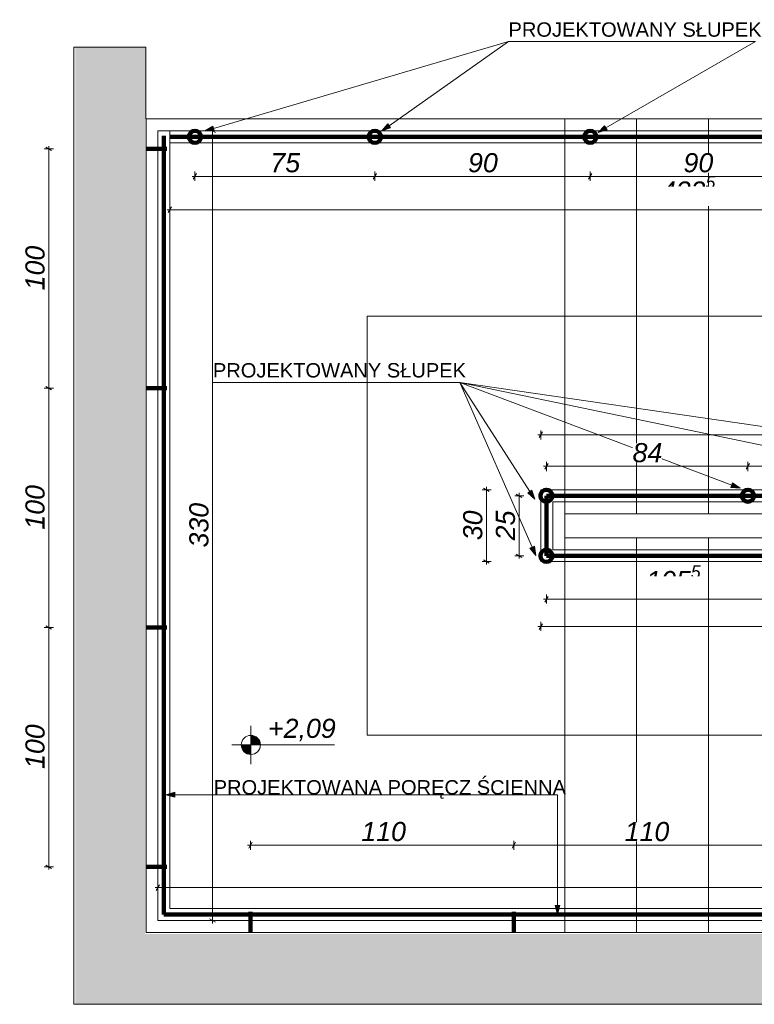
# Model space of a CAD drawing. Header units: centimetres. Extents: x 8226 to 9893, y -1051 to 949.
# Tile 14 of 18: x 8239 to 8546, y 537 to 949. Entities that reach past the tile are written whole.
import ezdxf

# ---------------------------------------------------------------- set-up
doc = ezdxf.new("R2010")
doc.units = ezdxf.units.CM
doc.header["$LTSCALE"] = 0.1
doc.header["$MEASUREMENT"] = 0
doc.linetypes.add('Wipeout_Contour', pattern=[1000, 0, -1000])
for name, color, linetype in [('3_linii 2D .K_IR', 7, 'Continuous'), ('3_opisy.K_IR', 7, 'Continuous'), ('3_wypełnienia.K_IR', 7, 'Continuous'), ('5_wymiary.K_IR', 7, 'Continuous')]:
    doc.layers.add(name, color=color, linetype=linetype)
doc.styles.add('GENERATED_STYLE_1', font='txt')
doc.styles.add('GENERATED_STYLE_2', font='txt')
doc.dimstyles.new('GENERATED_STYLE__1', dxfattribs={"dimtxt": 8, "dimasz": 1.835749, "dimexe": 0.18, "dimexo": 2, "dimgap": 0.09, "dimtad": 1, "dimtih": 1, "dimtoh": 1, "dimdec": 0, "dimzin": 0, "dimdsep": 46, "dimtxsty": 'GENERATED_STYLE_1', "dimblk": 'ARROWHEAD_2', "dimblk1": 'ARROWHEAD_2', "dimblk2": 'ARROWHEAD_2', "dimcen": 0.09, "dimclrd": 7, "dimclre": 7, "dimclrt": 7, "dimadec": 1, "dimazin": 0, "dimtfac": 1, "dimtdec": 4, "dimtmove": 0, "dimatfit": 3, "dimfxl": 1, "dimtolj": 1, "dimtzin": 0, "dimarcsym": 0})
doc.dimstyles.new('GENERATED_STYLE__2', dxfattribs={"dimtxt": 8, "dimasz": 1.835749, "dimexe": 0.18, "dimexo": 2, "dimgap": 0.09, "dimtad": 1, "dimdec": 0, "dimzin": 0, "dimdsep": 46, "dimtxsty": 'GENERATED_STYLE_1', "dimblk": 'ARROWHEAD_2', "dimblk1": 'ARROWHEAD_2', "dimblk2": 'ARROWHEAD_2', "dimcen": 0.09, "dimclrd": 7, "dimclre": 7, "dimclrt": 7, "dimadec": 1, "dimazin": 0, "dimtfac": 1, "dimtdec": 4, "dimtmove": 0, "dimatfit": 3, "dimfxl": 1, "dimtolj": 1, "dimtzin": 0, "dimarcsym": 0})

# ---------------------------------------------------------------- blocks, each defined once
blk = doc.blocks.new('Linia_1_2', base_point=(8300.2, 624.72))
at = {"layer": '3_linii 2D .K_IR', "linetype": 'Continuous', "lineweight": 0, "true_color": 0x000000}
blk.add_hatch(color=18, dxfattribs=at).paths.add_polyline_path([(8300.2, 624.72), (8303.94, 623.72), (8303.94, 625.72)])
at = {"layer": '3_linii 2D .K_IR', "color": 7, "linetype": 'Continuous', "lineweight": 0}
for p, q in [((8300.2, 624.72), (8303.94, 625.72)), ((8303.94, 625.72), (8303.94, 623.72)), ((8300.2, 624.72), (8303.94, 623.72)), ((8303.94, 624.72), (8463.8, 624.72))]:
    blk.add_line(p, q, dxfattribs=at)
blk = doc.blocks.new('Linia_2_2', base_point=(8463.8, 624.72))
at = {"layer": '3_linii 2D .K_IR', "linetype": 'Continuous', "lineweight": 0, "true_color": 0x000000}
blk.add_hatch(color=18, dxfattribs=at).paths.add_polyline_path([(8463.8, 574.63), (8464.8, 578.36), (8462.8, 578.36)])
at = {"layer": '3_linii 2D .K_IR', "color": 7, "linetype": 'Continuous', "lineweight": 0}
for p, q in [((8463.8, 624.72), (8463.8, 578.36)), ((8463.8, 574.63), (8462.8, 578.36)), ((8462.8, 578.36), (8464.8, 578.36)), ((8463.8, 574.63), (8464.8, 578.36))]:
    blk.add_line(p, q, dxfattribs=at)
blk = doc.blocks.new('Linia_5_2', base_point=(8546.52, 939.43))
at = {"layer": '3_linii 2D .K_IR', "linetype": 'Continuous', "lineweight": 0, "true_color": 0x000000}
blk.add_hatch(color=18, dxfattribs=at).paths.add_polyline_path([(8480.75, 901.51), (8484.48, 902.51), (8483.48, 904.24)])
at = {"layer": '3_linii 2D .K_IR', "color": 7, "linetype": 'Continuous', "lineweight": 0}
for p, q in [((8546.52, 939.43), (8483.98, 903.38)), ((8480.75, 901.51), (8483.48, 904.24)), ((8480.75, 901.51), (8484.48, 902.51)), ((8483.48, 904.24), (8484.48, 902.51))]:
    blk.add_line(p, q, dxfattribs=at)
blk = doc.blocks.new('Linia_6_2', base_point=(8443.33, 939.43))
at = {"layer": '3_linii 2D .K_IR', "linetype": 'Continuous', "lineweight": 0, "true_color": 0x000000}
blk.add_hatch(color=18, dxfattribs=at).paths.add_polyline_path([(8390.39, 902.14), (8394.01, 903.47), (8392.86, 905.1)])
at = {"layer": '3_linii 2D .K_IR', "color": 7, "linetype": 'Continuous', "lineweight": 0}
for p, q in [((8443.33, 939.43), (8393.44, 904.29)), ((8390.39, 902.14), (8392.86, 905.1)), ((8390.39, 902.14), (8394.01, 903.47)), ((8392.86, 905.1), (8394.01, 903.47))]:
    blk.add_line(p, q, dxfattribs=at)
blk = doc.blocks.new('Linia_7_2', base_point=(8443.33, 939.43))
at = {"layer": '3_linii 2D .K_IR', "linetype": 'Continuous', "lineweight": 0, "true_color": 0x000000}
blk.add_hatch(color=18, dxfattribs=at).paths.add_polyline_path([(8316.52, 902.14), (8320.38, 902.23), (8319.81, 904.15)])
at = {"layer": '3_linii 2D .K_IR', "color": 7, "linetype": 'Continuous', "lineweight": 0}
for p, q in [((8443.33, 939.43), (8320.1, 903.19)), ((8316.52, 902.14), (8319.81, 904.15)), ((8316.52, 902.14), (8320.38, 902.23)), ((8319.81, 904.15), (8320.38, 902.23))]:
    blk.add_line(p, q, dxfattribs=at)
blk = doc.blocks.new('Linia_16_2', base_point=(8423.05, 797.03))
at = {"layer": '3_linii 2D .K_IR', "linetype": 'Continuous', "lineweight": 0, "true_color": 0x000000}
blk.add_hatch(color=18, dxfattribs=at).paths.add_polyline_path([(8454.29, 748.25), (8453.12, 751.93), (8451.43, 750.85)])
at = {"layer": '3_linii 2D .K_IR', "color": 7, "linetype": 'Continuous', "lineweight": 0}
for p, q in [((8423.05, 797.03), (8452.27, 751.39)), ((8451.43, 750.85), (8453.12, 751.93)), ((8454.29, 748.25), (8451.43, 750.85)), ((8454.29, 748.25), (8453.12, 751.93))]:
    blk.add_line(p, q, dxfattribs=at)
blk = doc.blocks.new('Linia_17_2', base_point=(8423.05, 797.03))
at = {"layer": '3_linii 2D .K_IR', "linetype": 'Continuous', "lineweight": 0, "true_color": 0x000000}
blk.add_hatch(color=18, dxfattribs=at).paths.add_polyline_path([(8454.7, 724.7), (8454.12, 728.52), (8452.29, 727.72)])
at = {"layer": '3_linii 2D .K_IR', "color": 7, "linetype": 'Continuous', "lineweight": 0}
for p, q in [((8423.05, 797.03), (8453.2, 728.12)), ((8452.29, 727.72), (8454.12, 728.52)), ((8454.7, 724.7), (8454.12, 728.52)), ((8454.7, 724.7), (8452.29, 727.72))]:
    blk.add_line(p, q, dxfattribs=at)
blk = doc.blocks.new('Linia_20_2', base_point=(8423.05, 797.03))
at = {"layer": '3_linii 2D .K_IR', "linetype": 'Continuous', "lineweight": 0, "true_color": 0x000000}
blk.add_hatch(color=18, dxfattribs=at).paths.add_polyline_path([(8540.06, 752.79), (8536.92, 755.04), (8536.22, 753.17)])
at = {"layer": '3_linii 2D .K_IR', "color": 7, "linetype": 'Continuous', "lineweight": 0}
for p, q in [((8423.05, 797.03), (8536.57, 754.11)), ((8536.22, 753.17), (8536.92, 755.04)), ((8540.06, 752.79), (8536.22, 753.17)), ((8540.06, 752.79), (8536.92, 755.04))]:
    blk.add_line(p, q, dxfattribs=at)
blk = doc.blocks.new('Linia_21_2', base_point=(8423.05, 797.03))
at = {"layer": '3_linii 2D .K_IR', "linetype": 'Continuous', "lineweight": 0, "true_color": 0x000000}
blk.add_hatch(color=18, dxfattribs=at).paths.add_polyline_path([(8631.52, 753.57), (8628.07, 755.32), (8627.66, 753.36)])
at = {"layer": '3_linii 2D .K_IR', "color": 7, "linetype": 'Continuous', "lineweight": 0}
for p, q in [((8423.05, 797.03), (8627.87, 754.34)), ((8627.66, 753.36), (8628.07, 755.32)), ((8631.52, 753.57), (8627.66, 753.36)), ((8631.52, 753.57), (8628.07, 755.32))]:
    blk.add_line(p, q, dxfattribs=at)
blk = doc.blocks.new('Linia_22_2', base_point=(8423.05, 797.03))
at = {"layer": '3_linii 2D .K_IR', "linetype": 'Continuous', "lineweight": 0, "true_color": 0x000000}
blk.add_hatch(color=18, dxfattribs=at).paths.add_polyline_path([(8720.93, 753.4), (8717.38, 754.93), (8717.09, 752.95)])
at = {"layer": '3_linii 2D .K_IR', "color": 7, "linetype": 'Continuous', "lineweight": 0}
for p, q in [((8423.05, 797.03), (8717.24, 753.94)), ((8717.09, 752.95), (8717.38, 754.93)), ((8720.93, 753.4), (8717.09, 752.95)), ((8720.93, 753.4), (8717.38, 754.93))]:
    blk.add_line(p, q, dxfattribs=at)
blk = doc.blocks.new('*D108')
at = {"layer": '5_wymiary.K_IR', "color": 7, "linetype": 'Continuous', "lineweight": 0}
for p, q in [((8312.35, 881.31), (8312.35, 885.12)), ((8387.5, 881.31), (8387.5, 885.12)), ((8311.17, 883.12), (8312.35, 883.12)), ((8313.05, 884.33), (8311.66, 881.91)), ((8312.35, 883.12), (8387.5, 883.12)), ((8388.19, 884.33), (8386.8, 881.91))]:
    blk.add_line(p, q, dxfattribs=at)
at = {"color": 254, "linetype": 'Wipeout_Contour', "lineweight": 0, "ltscale": 33588.350937}
blk.add_wipeout([(8343.85, 884.72), (8356, 884.72), (8356, 892.72), (8343.85, 892.72)], dxfattribs=at).dxf.layer = '5_wymiary.K_IR'
at = {"layer": '5_wymiary.K_IR', "color": 7, "lineweight": 0, "insert": (8343.85, 884.72), "char_height": 8, "attachment_point": 7, "style": 'GENERATED_STYLE_1'}
blk.add_mtext('\\A1;{\\pql;\\fArial|b0|i1|c238|p38;75}', dxfattribs=at)
blk = doc.blocks.new('ARROWHEAD_2')
at = {"color": 0, "linetype": 'Continuous', "lineweight": 0}
for p, q in [((0, 0), (-1, 0)), ((-0.38, -0.66), (0.38, 0.66))]:
    blk.add_line(p, q, dxfattribs=at)
blk = doc.blocks.new('*D110')
at = {"layer": '5_wymiary.K_IR', "color": 7, "linetype": 'Continuous', "lineweight": 0}
for p, q in [((8387.5, 881.31), (8387.5, 885.12)), ((8477.5, 881.31), (8477.5, 885.12)), ((8388.19, 884.33), (8386.8, 881.91)), ((8387.5, 883.12), (8477.5, 883.12)), ((8478.19, 884.33), (8476.8, 881.91))]:
    blk.add_line(p, q, dxfattribs=at)
at = {"color": 254, "linetype": 'Wipeout_Contour', "lineweight": 0, "ltscale": 33916.802569}
blk.add_wipeout([(8426.43, 884.72), (8438.57, 884.72), (8438.57, 892.72), (8426.43, 892.72)], dxfattribs=at).dxf.layer = '5_wymiary.K_IR'
at = {"layer": '5_wymiary.K_IR', "color": 7, "lineweight": 0, "insert": (8426.43, 884.72), "char_height": 8, "attachment_point": 7, "style": 'GENERATED_STYLE_1'}
blk.add_mtext('\\A1;{\\pql;\\fArial|b0|i1|c238|p38;90}', dxfattribs=at)
blk = doc.blocks.new('*D111')
at = {"layer": '5_wymiary.K_IR', "color": 7, "linetype": 'Continuous', "lineweight": 0}
for p, q in [((8477.5, 881.31), (8477.5, 885.12)), ((8567.5, 881.31), (8567.5, 885.12)), ((8478.19, 884.33), (8476.8, 881.91)), ((8477.5, 883.12), (8567.5, 883.12)), ((8568.19, 884.33), (8566.8, 881.91))]:
    blk.add_line(p, q, dxfattribs=at)
at = {"color": 254, "linetype": 'Wipeout_Contour', "lineweight": 0, "ltscale": 34274.840458}
blk.add_wipeout([(8516.43, 884.72), (8528.57, 884.72), (8528.57, 892.72), (8516.43, 892.72)], dxfattribs=at).dxf.layer = '5_wymiary.K_IR'
at = {"layer": '5_wymiary.K_IR', "color": 7, "lineweight": 0, "insert": (8516.43, 884.72), "char_height": 8, "attachment_point": 7, "style": 'GENERATED_STYLE_1'}
blk.add_mtext('\\A1;{\\pql;\\fArial|b0|i1|c238|p38;90}', dxfattribs=at)
blk = doc.blocks.new('*D113')
at = {"layer": '5_wymiary.K_IR', "color": 7, "linetype": 'Continuous', "lineweight": 0}
for p, q in [((8457.96, 761.95), (8459.14, 761.95)), ((8459.84, 763.16), (8458.45, 760.74)), ((8459.14, 759.95), (8459.14, 763.76)), ((8459.14, 761.95), (8543.33, 761.95)), ((8544.02, 763.16), (8542.63, 760.74)), ((8543.33, 759.95), (8543.33, 763.76))]:
    blk.add_line(p, q, dxfattribs=at)
at = {"color": 254, "linetype": 'Wipeout_Contour', "lineweight": 0, "ltscale": 34143.261306}
blk.add_wipeout([(8495.16, 763.55), (8507.31, 763.55), (8507.31, 771.55), (8495.16, 771.55)], dxfattribs=at).dxf.layer = '5_wymiary.K_IR'
at = {"layer": '5_wymiary.K_IR', "color": 7, "lineweight": 0, "insert": (8495.16, 763.55), "char_height": 8, "attachment_point": 7, "style": 'GENERATED_STYLE_1'}
blk.add_mtext('\\A1;{\\pql;\\fArial|b0|i1|c238|p38;84}', dxfattribs=at)
blk = doc.blocks.new('*D114')
at = {"layer": '5_wymiary.K_IR', "color": 7, "linetype": 'Continuous', "lineweight": 0}
for p, q in [((8544.02, 763.16), (8542.63, 760.74)), ((8543.33, 759.95), (8543.33, 763.76)), ((8543.33, 761.95), (8633.33, 761.95)), ((8634.02, 763.16), (8632.63, 760.74)), ((8633.33, 759.95), (8633.33, 763.76))]:
    blk.add_line(p, q, dxfattribs=at)
at = {"color": 254, "linetype": 'Wipeout_Contour', "lineweight": 0, "ltscale": 34490.227754}
blk.add_wipeout([(8582.25, 763.55), (8594.4, 763.55), (8594.4, 771.55), (8582.25, 771.55)], dxfattribs=at).dxf.layer = '5_wymiary.K_IR'
at = {"layer": '5_wymiary.K_IR', "color": 7, "lineweight": 0, "insert": (8582.25, 763.55), "char_height": 8, "attachment_point": 7, "style": 'GENERATED_STYLE_1'}
blk.add_mtext('\\A1;{\\pql;\\fArial|b0|i1|c238|p38;90}', dxfattribs=at)
blk = doc.blocks.new('*D117')
at = {"layer": '5_wymiary.K_IR', "color": 7, "linetype": 'Continuous', "lineweight": 0}
for p, q in [((8459.14, 704.58), (8459.14, 708.39)), ((8564.76, 704.58), (8564.76, 708.39)), ((8457.96, 706.39), (8459.14, 706.39)), ((8459.84, 707.6), (8458.45, 705.18)), ((8459.14, 706.39), (8564.76, 706.39)), ((8565.46, 707.6), (8564.07, 705.18))]:
    blk.add_line(p, q, dxfattribs=at)
at = {"layer": '5_wymiary.K_IR', "color": 7, "lineweight": 0, "insert": (8500.84, 707.86), "char_height": 8, "attachment_point": 7, "style": 'GENERATED_STYLE_1'}
blk.add_mtext('\\A1;{\\pql;\\fArial|b0|i1|c238|p38;105\\fArial|b0|i1|c238|p38;\\A1{\\H.66x;\\S5^  ;}}', dxfattribs=at)
at = {"color": 254, "linetype": 'Wipeout_Contour', "lineweight": 0, "ltscale": 34166.722999}
blk.add_wipeout([(8500.84, 707.99), (8523.06, 707.99), (8523.06, 715.99), (8500.84, 715.99)], dxfattribs=at).dxf.layer = '5_wymiary.K_IR'
blk = doc.blocks.new('*D123')
at = {"layer": '5_wymiary.K_IR', "color": 7, "linetype": 'Continuous', "lineweight": 0}
for p, q in [((8295.68, 585.89), (8296.86, 585.89)), ((8297.56, 587.09), (8296.16, 584.68)), ((8296.86, 583.89), (8296.86, 587.7)), ((8296.86, 585.89), (8909.12, 585.89)), ((8908.42, 584.68), (8909.82, 587.09)), ((8909.12, 583.89), (8909.12, 587.7)), ((8909.12, 585.89), (8910.3, 585.89))]:
    blk.add_line(p, q, dxfattribs=at)
at = {"layer": '5_wymiary.K_IR', "color": 7, "lineweight": 0, "insert": (8591.88, 587.35), "char_height": 8, "attachment_point": 7, "style": 'GENERATED_STYLE_1'}
blk.add_mtext('\\A1;{\\pql;\\fArial|b0|i1|c238|p38;612\\fArial|b0|i1|c238|p38;\\A1{\\H.66x;\\S5^  ;}}', dxfattribs=at)
at = {"color": 254, "linetype": 'Wipeout_Contour', "lineweight": 0, "ltscale": 34493.203414}
blk.add_wipeout([(8591.88, 587.49), (8614.1, 587.49), (8614.1, 595.49), (8591.88, 595.49)], dxfattribs=at).dxf.layer = '5_wymiary.K_IR'
blk = doc.blocks.new('*D126')
at = {"layer": '5_wymiary.K_IR', "color": 7, "linetype": 'Continuous', "lineweight": 0}
for p, q in [((8300.71, 869.18), (8301.89, 869.18)), ((8302.59, 870.39), (8301.19, 867.97)), ((8301.89, 867.37), (8301.89, 871.18)), ((8301.89, 869.18), (8734.3, 869.18)), ((8733.61, 867.97), (8735, 870.39)), ((8734.3, 867.37), (8734.3, 871.18)), ((8734.3, 869.18), (8735.49, 869.18))]:
    blk.add_line(p, q, dxfattribs=at)
at = {"layer": '5_wymiary.K_IR', "color": 7, "lineweight": 0, "insert": (8506.99, 870.65), "char_height": 8, "attachment_point": 7, "style": 'GENERATED_STYLE_1'}
blk.add_mtext('\\A1;{\\pql;\\fArial|b0|i1|c238|p38;432\\fArial|b0|i1|c238|p38;\\A1{\\H.66x;\\S5^  ;}}', dxfattribs=at)
at = {"color": 254, "linetype": 'Wipeout_Contour', "lineweight": 0, "ltscale": 34251.597043}
blk.add_wipeout([(8506.99, 870.78), (8529.21, 870.78), (8529.21, 878.78), (8506.99, 878.78)], dxfattribs=at).dxf.layer = '5_wymiary.K_IR'
blk = doc.blocks.new('*D127')
at = {"layer": '5_wymiary.K_IR', "color": 7, "linetype": 'Continuous', "lineweight": 0}
for p, q in [((8434.1, 752.14), (8434.1, 753.32)), ((8436.1, 752.14), (8432.29, 752.14)), ((8435.31, 751.44), (8432.9, 752.83)), ((8434.1, 722.13), (8434.1, 752.14)), ((8436.1, 722.13), (8432.29, 722.13)), ((8432.9, 722.83), (8435.31, 721.43)), ((8434.1, 720.95), (8434.1, 722.13))]:
    blk.add_line(p, q, dxfattribs=at)
at = {"color": 254, "linetype": 'Wipeout_Contour', "lineweight": 0, "ltscale": 33842.717826}
blk.add_wipeout([(8432.5, 731.06), (8432.5, 743.21), (8424.5, 743.21), (8424.5, 731.06)], dxfattribs=at).dxf.layer = '5_wymiary.K_IR'
at = {"layer": '5_wymiary.K_IR', "color": 7, "lineweight": 0, "insert": (8432.5, 731.06), "char_height": 8, "attachment_point": 7, "rotation": 90, "style": 'GENERATED_STYLE_1'}
blk.add_mtext('\\A1;{\\pql;\\fArial|b0|i1|c238|p38;30}', dxfattribs=at)
blk = doc.blocks.new('*D128')
at = {"layer": '5_wymiary.K_IR', "color": 7, "linetype": 'Continuous', "lineweight": 0}
for p, q in [((8321.53, 902.14), (8317.72, 902.14)), ((8320.93, 901.44), (8318.51, 902.83)), ((8319.72, 902.14), (8319.72, 903.32)), ((8319.72, 572.13), (8319.72, 902.14)), ((8321.53, 572.13), (8317.72, 572.13)), ((8318.51, 572.83), (8320.93, 571.43)), ((8319.72, 570.95), (8319.72, 572.13))]:
    blk.add_line(p, q, dxfattribs=at)
at = {"color": 254, "linetype": 'Wipeout_Contour', "lineweight": 0, "ltscale": 33386.955938}
blk.add_wipeout([(8318.12, 728.03), (8318.12, 746.24), (8310.12, 746.24), (8310.12, 728.03)], dxfattribs=at).dxf.layer = '5_wymiary.K_IR'
at = {"layer": '5_wymiary.K_IR', "color": 7, "lineweight": 0, "insert": (8318.12, 728.03), "char_height": 8, "attachment_point": 7, "rotation": 90, "style": 'GENERATED_STYLE_1'}
blk.add_mtext('\\A1;{\\pql;\\fArial|b0|i1|c238|p38;330}', dxfattribs=at)
blk = doc.blocks.new('*D170')
at = {"layer": '5_wymiary.K_IR', "color": 7, "linetype": 'Continuous', "lineweight": 0}
for p, q in [((8457.5, 696.16), (8456.11, 693.75)), ((8456.8, 693.14), (8456.8, 696.95)), ((8746.11, 693.75), (8747.5, 696.16)), ((8746.8, 693.14), (8746.8, 696.95)), ((8455.62, 694.95), (8456.8, 694.95)), ((8456.8, 694.95), (8746.8, 694.95)), ((8746.8, 694.95), (8747.99, 694.95))]:
    blk.add_line(p, q, dxfattribs=at)
at = {"color": 254, "linetype": 'Wipeout_Contour', "lineweight": 0, "ltscale": 34521.143482}
blk.add_wipeout([(8592.7, 696.55), (8610.91, 696.55), (8610.91, 704.55), (8592.7, 704.55)], dxfattribs=at).dxf.layer = '5_wymiary.K_IR'
at = {"layer": '5_wymiary.K_IR', "color": 7, "lineweight": 0, "insert": (8592.7, 696.55), "char_height": 8, "attachment_point": 7, "style": 'GENERATED_STYLE_1'}
blk.add_mtext('\\A1;{\\pql;\\fArial|b0|i1|c238|p38;290}', dxfattribs=at)
blk = doc.blocks.new('*D171')
at = {"layer": '5_wymiary.K_IR', "color": 7, "linetype": 'Continuous', "lineweight": 0}
for p, q in [((8449.75, 749.63), (8445.94, 749.63)), ((8448.96, 748.93), (8446.54, 750.33)), ((8447.75, 749.63), (8447.75, 750.81)), ((8447.75, 724.55), (8447.75, 749.63)), ((8449.75, 724.55), (8445.94, 724.55)), ((8446.54, 725.25), (8448.96, 723.86)), ((8447.75, 723.37), (8447.75, 724.55))]:
    blk.add_line(p, q, dxfattribs=at)
at = {"color": 254, "linetype": 'Wipeout_Contour', "lineweight": 0, "ltscale": 33897.077773}
blk.add_wipeout([(8446.15, 731.02), (8446.15, 743.16), (8438.15, 743.16), (8438.15, 731.02)], dxfattribs=at).dxf.layer = '5_wymiary.K_IR'
at = {"layer": '5_wymiary.K_IR', "color": 7, "lineweight": 0, "insert": (8446.15, 731.02), "char_height": 8, "attachment_point": 7, "rotation": 90, "style": 'GENERATED_STYLE_1'}
blk.add_mtext('\\A1;{\\pql;\\fArial|b0|i1|c238|p38;25}', dxfattribs=at)
blk = doc.blocks.new('*D172')
at = {"layer": '5_wymiary.K_IR', "color": 7, "linetype": 'Continuous', "lineweight": 0}
for p, q in [((8455.62, 775.17), (8456.8, 775.17)), ((8457.5, 776.38), (8456.11, 773.96)), ((8456.8, 773.17), (8456.8, 776.98)), ((8456.8, 775.17), (8746.8, 775.17)), ((8746.11, 773.96), (8747.5, 776.38)), ((8746.8, 773.17), (8746.8, 776.98)), ((8746.8, 775.17), (8747.99, 775.17))]:
    blk.add_line(p, q, dxfattribs=at)
at = {"color": 254, "linetype": 'Wipeout_Contour', "lineweight": 0, "ltscale": 34548.668953}
blk.add_wipeout([(8592.7, 776.77), (8610.91, 776.77), (8610.91, 784.77), (8592.7, 784.77)], dxfattribs=at).dxf.layer = '5_wymiary.K_IR'
at = {"layer": '5_wymiary.K_IR', "color": 7, "lineweight": 0, "insert": (8592.7, 776.77), "char_height": 8, "attachment_point": 7, "style": 'GENERATED_STYLE_1'}
blk.add_mtext('\\A1;{\\pql;\\fArial|b0|i1|c238|p38;290}', dxfattribs=at)
blk = doc.blocks.new('*D173')
at = {"layer": '5_wymiary.K_IR', "color": 7, "linetype": 'Continuous', "lineweight": 0}
for p, q in [((8253.27, 694.59), (8249.45, 694.59)), ((8250.06, 695.29), (8252.47, 693.89)), ((8251.27, 594.59), (8251.27, 694.59)), ((8253.27, 594.59), (8249.45, 594.59)), ((8250.06, 595.29), (8252.47, 593.89)), ((8251.27, 593.41), (8251.27, 594.59))]:
    blk.add_line(p, q, dxfattribs=at)
at = {"color": 254, "linetype": 'Wipeout_Contour', "lineweight": 0, "ltscale": 33083.30631}
blk.add_wipeout([(8249.67, 635.48), (8249.67, 653.7), (8241.67, 653.7), (8241.67, 635.48)], dxfattribs=at).dxf.layer = '5_wymiary.K_IR'
at = {"layer": '5_wymiary.K_IR', "color": 7, "lineweight": 0, "insert": (8249.67, 635.48), "char_height": 8, "attachment_point": 7, "rotation": 90, "style": 'GENERATED_STYLE_1'}
blk.add_mtext('\\A1;{\\pql;\\fArial|b0|i1|c238|p38;100}', dxfattribs=at)
blk = doc.blocks.new('*D174')
at = {"layer": '5_wymiary.K_IR', "color": 7, "linetype": 'Continuous', "lineweight": 0}
for p, q in [((8253.27, 794.59), (8249.45, 794.59)), ((8250.06, 795.29), (8252.47, 793.89)), ((8251.27, 694.59), (8251.27, 794.59)), ((8253.27, 694.59), (8249.45, 694.59)), ((8250.06, 695.29), (8252.47, 693.89))]:
    blk.add_line(p, q, dxfattribs=at)
at = {"color": 254, "linetype": 'Wipeout_Contour', "lineweight": 0, "ltscale": 33116.881475}
blk.add_wipeout([(8249.67, 735.48), (8249.67, 753.7), (8241.67, 753.7), (8241.67, 735.48)], dxfattribs=at).dxf.layer = '5_wymiary.K_IR'
at = {"layer": '5_wymiary.K_IR', "color": 7, "lineweight": 0, "insert": (8249.67, 735.48), "char_height": 8, "attachment_point": 7, "rotation": 90, "style": 'GENERATED_STYLE_1'}
blk.add_mtext('\\A1;{\\pql;\\fArial|b0|i1|c238|p38;100}', dxfattribs=at)
blk = doc.blocks.new('*D175')
at = {"layer": '5_wymiary.K_IR', "color": 7, "linetype": 'Continuous', "lineweight": 0}
for p, q in [((8253.27, 894.59), (8249.45, 894.59)), ((8252.47, 893.89), (8250.06, 895.29)), ((8251.27, 894.59), (8251.27, 895.77)), ((8251.27, 794.59), (8251.27, 894.59)), ((8253.27, 794.59), (8249.45, 794.59)), ((8250.06, 795.29), (8252.47, 793.89))]:
    blk.add_line(p, q, dxfattribs=at)
at = {"color": 254, "linetype": 'Wipeout_Contour', "lineweight": 0, "ltscale": 33155.248763}
blk.add_wipeout([(8249.67, 835.48), (8249.67, 853.7), (8241.67, 853.7), (8241.67, 835.48)], dxfattribs=at).dxf.layer = '5_wymiary.K_IR'
at = {"layer": '5_wymiary.K_IR', "color": 7, "lineweight": 0, "insert": (8249.67, 835.48), "char_height": 8, "attachment_point": 7, "rotation": 90, "style": 'GENERATED_STYLE_1'}
blk.add_mtext('\\A1;{\\pql;\\fArial|b0|i1|c238|p38;100}', dxfattribs=at)
blk = doc.blocks.new('*D176')
at = {"layer": '5_wymiary.K_IR', "color": 7, "linetype": 'Continuous', "lineweight": 0}
for p, q in [((8335.55, 601.63), (8335.55, 605.44)), ((8445.55, 601.63), (8445.55, 605.44)), ((8334.37, 603.63), (8335.55, 603.63)), ((8336.25, 604.84), (8334.86, 602.42)), ((8335.55, 603.63), (8445.55, 603.63)), ((8446.25, 604.84), (8444.86, 602.42))]:
    blk.add_line(p, q, dxfattribs=at)
at = {"color": 254, "linetype": 'Wipeout_Contour', "lineweight": 0, "ltscale": 33650.574498}
blk.add_wipeout([(8381.85, 605.23), (8399.26, 605.23), (8399.26, 613.23), (8381.85, 613.23)], dxfattribs=at).dxf.layer = '5_wymiary.K_IR'
at = {"layer": '5_wymiary.K_IR', "color": 7, "lineweight": 0, "insert": (8381.85, 605.23), "char_height": 8, "attachment_point": 7, "style": 'GENERATED_STYLE_1'}
blk.add_mtext('\\A1;{\\pql;\\fArial|b0|i1|c238|p38;110}', dxfattribs=at)
blk = doc.blocks.new('*D177')
at = {"layer": '5_wymiary.K_IR', "color": 7, "linetype": 'Continuous', "lineweight": 0}
for p, q in [((8445.55, 601.63), (8445.55, 605.44)), ((8555.55, 601.63), (8555.55, 605.44)), ((8446.25, 604.84), (8444.86, 602.42)), ((8445.55, 603.63), (8555.55, 603.63)), ((8556.25, 604.84), (8554.86, 602.42))]:
    blk.add_line(p, q, dxfattribs=at)
at = {"color": 254, "linetype": 'Wipeout_Contour', "lineweight": 0, "ltscale": 34089.434044}
blk.add_wipeout([(8491.85, 605.23), (8509.26, 605.23), (8509.26, 613.23), (8491.85, 613.23)], dxfattribs=at).dxf.layer = '5_wymiary.K_IR'
at = {"layer": '5_wymiary.K_IR', "color": 7, "lineweight": 0, "insert": (8491.85, 605.23), "char_height": 8, "attachment_point": 7, "style": 'GENERATED_STYLE_1'}
blk.add_mtext('\\A1;{\\pql;\\fArial|b0|i1|c238|p38;110}', dxfattribs=at)
blk = doc.blocks.new('Koty wysokościowe_6_2', base_point=(8335.71, 645.53))
at = {"layer": '5_wymiary.K_IR', "linetype": 'Continuous', "lineweight": 0}
for points in [[(8335.71, 645.53), (8339.71, 645.53), (8339.41, 647.06), (8338.54, 648.35), (8337.25, 649.22), (8335.71, 649.53)], [(8335.71, 645.53), (8331.71, 645.53), (8332.02, 644), (8332.89, 642.7), (8334.18, 641.83), (8335.71, 641.53)]]:
    blk.add_hatch(color=1, dxfattribs=at).paths.add_polyline_path(points)
at = {"layer": '5_wymiary.K_IR', "color": 1, "linetype": 'Continuous', "lineweight": 0}
for p, q in [((8335.71, 637.53), (8335.71, 653.53)), ((8327.71, 645.53), (8370.61, 645.53))]:
    blk.add_line(p, q, dxfattribs=at)
blk.add_circle((8335.71, 645.53), 4, dxfattribs=at)
at = {"color": 254, "linetype": 'Wipeout_Contour', "lineweight": 0, "ltscale": 33528.259205}
blk.add_wipeout([(8341.89, 645.97), (8371.61, 645.97), (8371.61, 655.97), (8341.89, 655.97)], dxfattribs=at).dxf.layer = '5_wymiary.K_IR'
at = {"layer": '5_wymiary.K_IR', "color": 1, "lineweight": 0, "insert": (8342.89, 646.97), "char_height": 8, "attachment_point": 7, "style": 'GENERATED_STYLE_1'}
blk.add_mtext('\\A1;{\\pql;\\fArial|b0|i1|c238|p38;+2,09}', dxfattribs=at)

msp = doc.modelspace()

# ---------------------------------------------------------------- hatches: boundary and pattern name
at = {"layer": '3_wypełnienia.K_IR', "linetype": 'Continuous', "lineweight": 0}
h = msp.add_hatch(dxfattribs=at)
h.set_pattern_fill('Generated_Pattern_50_0002', style=0, pattern_type=2)
h.set_pattern_definition([(45, (0, 0), (-4.490128, 4.490128), []), (45, (4.49, 2e-15), (-4.490128, 4.490128), [7.9375, -1.5875, 0, -1.5875])])
h.paths.add_polyline_path([(8941.8, 537.13), (8941.8, 566.47), (8291.65, 566.47), (8291.65, 936.92), (8262.43, 936.92), (8262.43, 537.13)])

# ---------------------------------------------------------------- linework, layer by layer
at = {"layer": '3_linii 2D .K_IR', "color": 7, "linetype": 'Continuous', "lineweight": 0}
for p, q in [((8443.33, 939.43), (8546.52, 939.43)), ((8319.87, 797.03), (8423.05, 797.03))]:
    msp.add_line(p, q, dxfattribs=at)
at = {"layer": '3_linii 2D .K_IR', "color": 30, "linetype": 'Continuous', "lineweight": 200}
for p in [(8299.33, 900.02), (8909.12, 574.63)]:
    msp.add_line(p, (8299.33, 574.63), dxfattribs=at)
at = {"layer": '3_linii 2D .K_IR', "color": 190, "linetype": 'Continuous', "lineweight": 200}
for p, q in [((8301.89, 899.64), (8734.3, 899.64)), ((8739.31, 749.63), (8459.14, 749.63)), ((8459.14, 749.63), (8459.14, 724.55)), ((8459.14, 724.55), (8744.52, 724.55))]:
    msp.add_line(p, q, dxfattribs=at)
at = {"layer": '3_linii 2D .K_IR', "color": 150, "linetype": 'Continuous', "lineweight": 200}
for p, q in [((8300.62, 894.59), (8291.95, 894.59)), ((8300.62, 794.59), (8291.95, 794.59)), ((8300.62, 694.59), (8291.95, 694.59)), ((8300.62, 594.59), (8291.95, 594.59)), ((8335.55, 575.8), (8335.55, 567.13)), ((8445.55, 575.8), (8445.55, 567.13))]:
    msp.add_line(p, q, dxfattribs=at)
at = {"layer": '3_linii 2D .K_IR', "color": 7, "linetype": 'Continuous', "lineweight": 0}
for points in [[(8738.8, 907.14), (8291.95, 907.14), (8291.95, 567.13), (8911.8, 567.13), (8911.8, 907.13), (8941.8, 907.13), (8941.8, 537.13), (8261.8, 537.13), (8261.8, 937.14), (8291.8, 937.14), (8291.8, 907.14)], [(8576.16, 649.63), (8384.3, 649.63), (8384.3, 824.64), (8736.8, 824.64), (8706.8, 907.14)], [(8466.8, 907.14), (8466.8, 567.13)], [(8496.8, 907.14), (8496.8, 742.14)], [(8526.8, 742.14), (8526.8, 907.14)], [(8734.3, 897.14), (8734.3, 902.14), (8296.86, 902.14), (8296.86, 572.13), (8909.12, 572.13), (8909.12, 577.13), (8301.89, 577.13), (8301.89, 902.14)], [(8734.3, 897.14), (8301.89, 897.14)], [(8739.3, 752.14), (8456.8, 752.14), (8456.8, 722.13), (8602.53, 722.13), (8604.33, 727.1), (8461.84, 727.1), (8461.81, 727.17), (8461.81, 747.12), (8739.31, 747.12), (8739.31, 752.14)], [(8911.8, 732.13), (8466.8, 732.13), (8466.8, 742.14), (8736.8, 742.14)], [(8496.8, 567.13), (8496.8, 732.13)], [(8526.8, 732.13), (8526.8, 567.13)]]:
    msp.add_lwpolyline(points, dxfattribs=at)
at = {"layer": '3_linii 2D .K_IR', "color": 6, "linetype": 'Continuous', "lineweight": 200}
for centre in [(8312.35, 899.64), (8387.5, 899.64), (8477.5, 899.64), (8459.14, 749.63), (8543.33, 749.63), (8459.14, 724.55)]:
    msp.add_circle(centre, 2.5, dxfattribs=at)

# ---------------------------------------------------------------- block references
at = {"layer": '3_linii 2D .K_IR', "color": 7, "linetype": 'Continuous', "lineweight": 0}
for name, p in [('Linia_7_2', (8443.33, 939.43)), ('Linia_6_2', (8443.33, 939.43)), ('Linia_5_2', (8546.52, 939.43)), ('Linia_16_2', (8423.05, 797.03)), ('Linia_17_2', (8423.05, 797.03)), ('Linia_20_2', (8423.05, 797.03)), ('Linia_21_2', (8423.05, 797.03)), ('Linia_22_2', (8423.05, 797.03)), ('Linia_1_2', (8300.2, 624.72)), ('Linia_2_2', (8463.8, 624.72))]:
    msp.add_blockref(name, p, dxfattribs=at)

# ---------------------------------------------------------------- texts
at = {"layer": '3_opisy.K_IR', "color": 7, "linetype": 'Continuous', "lineweight": 0, "insert": (8443.33, 941.39), "char_height": 6, "attachment_point": 7, "style": 'GENERATED_STYLE_2'}
msp.add_mtext('\\A1;{\\pql;\\fArial|b0|i0|c238|p38;PROJEKTOWANY SŁUPEK}', dxfattribs=at)

# ---------------------------------------------------------------- next in the draw order: block references
at = {"layer": '5_wymiary.K_IR', "color": 1, "lineweight": 0}
msp.add_blockref('Koty wysokościowe_6_2', (8335.71, 645.53), dxfattribs=at)

# ---------------------------------------------------------------- next in the draw order: dimensions: what is measured, and where the dimension line sits
at = {"layer": '5_wymiary.K_IR', "color": 7, "linetype": 'Continuous', "lineweight": 0}
for base, p1, p2, picture, middle in [((8387.5, 883.12), (8312.35, 899.64), (8387.5, 899.64), '*D108', (8349.95, 888.72)), ((8543.33, 761.95), (8459.14, 749.63), (8543.33, 749.63), '*D113', (8501.26, 767.55)), ((8564.76, 706.39), (8459.14, 720.85), (8564.76, 720.85), '*D117', (8520.8, 711.99)), ((8909.12, 585.89), (8296.86, 572.13), (8909.12, 572.13), '*D123', (8611.83, 591.49))]:
    dim = msp.add_linear_dim(base=base, p1=p1, p2=p2, dimstyle='GENERATED_STYLE__1', dxfattribs=at)
    dim.commit()
    dim.dimension.update_dxf_attribs({"geometry": picture, "text_midpoint": middle, "dimtype": 160})
dim = msp.add_linear_dim(base=(8251.27, 694.59), p1=(8291.95, 594.59), p2=(8291.95, 694.59), angle=90, dimstyle='GENERATED_STYLE__2', dxfattribs=at)
dim.commit()
dim.dimension.update_dxf_attribs({"geometry": '*D173', "text_midpoint": (8245.67, 644.63), "dimtype": 160, "text_rotation": 90})

# ---------------------------------------------------------------- next in the draw order: dimensions: what is measured, and where the dimension line sits
for base, p1, p2, picture, middle in [((8477.5, 883.12), (8387.5, 899.64), (8477.5, 899.64), '*D110', (8432.53, 888.72)), ((8633.33, 761.95), (8543.33, 749.63), (8633.33, 749.63), '*D114', (8588.35, 767.55)), ((8746.8, 694.95), (8456.8, 718.43), (8746.8, 718.46), '*D170', (8601.85, 700.55)), ((8445.55, 603.63), (8335.55, 567.13), (8445.55, 567.13), '*D176', (8391, 609.23))]:
    dim = msp.add_linear_dim(base=base, p1=p1, p2=p2, dimstyle='GENERATED_STYLE__1', dxfattribs=at)
    dim.commit()
    dim.dimension.update_dxf_attribs({"geometry": picture, "text_midpoint": middle, "dimtype": 160})
for base, p1, p2, picture, middle in [((8251.27, 794.59), (8291.95, 694.59), (8291.95, 794.59), '*D174', (8245.67, 744.63)), ((8434.1, 752.14), (8456.8, 722.13), (8456.8, 752.14), '*D127', (8428.5, 737.16))]:
    dim = msp.add_linear_dim(base=base, p1=p1, p2=p2, angle=90, dimstyle='GENERATED_STYLE__2', dxfattribs=at)
    dim.commit()
    dim.dimension.update_dxf_attribs({"geometry": picture, "text_midpoint": middle, "dimtype": 160, "text_rotation": 90})

# ---------------------------------------------------------------- next in the draw order: dimensions: what is measured, and where the dimension line sits
for base, p1, p2, picture, middle in [((8567.5, 883.12), (8477.5, 899.64), (8567.5, 899.64), '*D111', (8522.53, 888.72)), ((8746.8, 775.17), (8456.8, 754.76), (8746.8, 756.16), '*D172', (8601.85, 780.77)), ((8555.55, 603.63), (8445.55, 567.13), (8555.55, 567.13), '*D177', (8501, 609.23))]:
    dim = msp.add_linear_dim(base=base, p1=p1, p2=p2, dimstyle='GENERATED_STYLE__1', dxfattribs=at)
    dim.commit()
    dim.dimension.update_dxf_attribs({"geometry": picture, "text_midpoint": middle, "dimtype": 160})
for base, p1, p2, picture, middle in [((8251.27, 894.59), (8291.95, 794.59), (8291.95, 894.59), '*D175', (8245.67, 844.63)), ((8447.75, 749.63), (8459.14, 724.55), (8459.14, 749.63), '*D171', (8442.15, 737.12))]:
    dim = msp.add_linear_dim(base=base, p1=p1, p2=p2, angle=90, dimstyle='GENERATED_STYLE__2', dxfattribs=at)
    dim.commit()
    dim.dimension.update_dxf_attribs({"geometry": picture, "text_midpoint": middle, "dimtype": 160, "text_rotation": 90})

# ---------------------------------------------------------------- next in the draw order: dimensions: what is measured, and where the dimension line sits
dim = msp.add_linear_dim(base=(8734.3, 869.18), p1=(8301.89, 897.51), p2=(8734.3, 897.51), dimstyle='GENERATED_STYLE__1', dxfattribs=at)
dim.commit()
dim.dimension.update_dxf_attribs({"geometry": '*D126', "text_midpoint": (8526.94, 874.78), "dimtype": 160})

# ---------------------------------------------------------------- next in the draw order: dimensions: what is measured, and where the dimension line sits
dim = msp.add_linear_dim(base=(8319.72, 902.14), p1=(8296.86, 572.13), p2=(8296.86, 902.14), angle=90, dimstyle='GENERATED_STYLE__2', dxfattribs=at)
dim.commit()
dim.dimension.update_dxf_attribs({"geometry": '*D128', "text_midpoint": (8314.12, 737.18), "dimtype": 160, "text_rotation": 90})

# ---------------------------------------------------------------- next in the draw order: texts
at = {"layer": '3_opisy.K_IR', "color": 7, "linetype": 'Continuous', "lineweight": 0, "char_height": 6, "attachment_point": 7, "style": 'GENERATED_STYLE_2'}
for s, insert in [('\\A1;{\\pql;\\fArial|b0|i0|c238|p38;PROJEKTOWANY SŁUPEK}', (8319.87, 798.99)), ('\\A1;{\\pql;\\fArial|b0|i0|c238|p38;PROJEKTOWANA PORĘCZ ŚCIENNA}', (8320.18, 623))]:
    msp.add_mtext(s, dxfattribs=dict(at, insert=insert))

doc.saveas('drawing.dxf')
